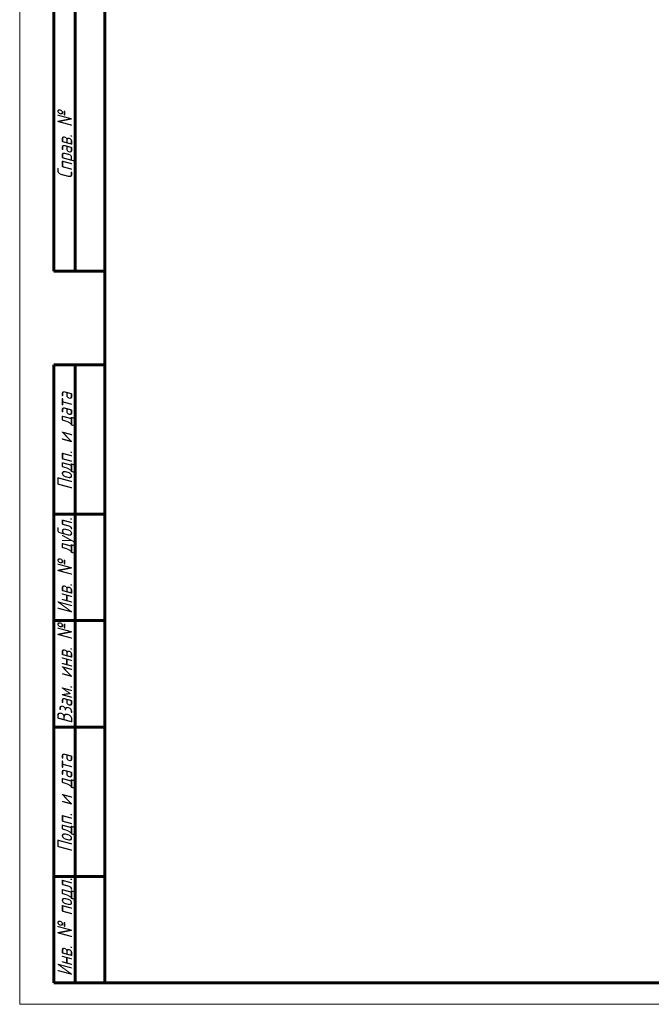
# Model space of a CAD drawing. Header units: millimetres. Extents: x 0 to 594, y 0 to 420.
# Tile 1 of 13: x 0 to 148, y 0 to 231. Entities that reach past the tile are written whole.
import ezdxf

# ---------------------------------------------------------------- set-up
doc = ezdxf.new("R2010")
doc.units = ezdxf.units.MM
doc.linetypes.add('K5LT_BASIC', pattern=[0])
doc.linetypes.add('K5LT_THIN', pattern=[0])
doc.styles.add('KTEXTSTYLE', font='txt', dxfattribs={"width": 0.96, "height": 5})

# ---------------------------------------------------------------- blocks, each defined once
blk = doc.blocks.new('U84')
at = {"color": 7, "linetype": 'K5LT_THIN', "lineweight": 18, "true_color": 0xffffff}
for p, q in [((0, 0), (0, 420)), ((594, 0), (0, 0))]:
    blk.add_line(p, q, dxfattribs=at)
at = {"color": 143, "linetype": 'K5LT_BASIC', "lineweight": 60, "true_color": 0x33acca}
for p, q in [((20, 5), (20, 415)), ((8, 172), (8, 292)), ((13, 172), (13, 292)), ((20, 172), (8, 172)), ((8, 5), (8, 150)), ((20, 150), (8, 150)), ((13, 5), (13, 150)), ((20, 115), (8, 115)), ((20, 90), (8, 90)), ((20, 65), (8, 65)), ((20, 30), (8, 30)), ((20, 5), (8, 5)), ((589, 5), (20, 5))]:
    blk.add_line(p, q, dxfattribs=at)
at = {"color": 7, "char_height": 3.5, "attachment_point": 1, "rotation": 90, "style": 'KTEXTSTYLE'}
for s, insert in [('\\fArial|b0|c204|p34;\\H5.0;\\W1.000;\\Q15;\\fGOST Type AU|b0|i0|c204|p34;\\Q15;\\W0.960;\\H3.50;Справ. №', (8.82, 193.63)), ('\\fArial|b0|c204|p34;\\H5.0;\\W1.000;\\Q15;\\fGOST Type AU|b0|i0|c204|p34;\\Q15;\\W0.960;\\H3.50;Подп. и дата', (8.82, 120.66)), ('\\fArial|b0|c204|p34;\\H5.0;\\W1.000;\\Q15;\\fGOST Type AU|b0|i0|c204|p34;\\Q15;\\W0.960;\\H3.50;Инв. № дубл.', (8.82, 91.57)), ('\\fArial|b0|c204|p34;\\H5.0;\\W1.000;\\Q15;\\fGOST Type AU|b0|i0|c204|p34;\\Q15;\\W0.960;\\H3.50;Взам. инв. №', (8.82, 65.8)), ('\\fArial|b0|c204|p34;\\H5.0;\\W1.000;\\Q15;\\fGOST Type AU|b0|i0|c204|p34;\\Q15;\\W0.960;\\H3.50;Подп. и дата', (8.82, 35.66)), ('\\fArial|b0|c204|p34;\\H5.0;\\W1.000;\\Q15;\\fGOST Type AU|b0|i0|c204|p34;\\Q15;\\W0.960;\\H3.50;Инв. № подл.', (8.82, 6.57))]:
    blk.add_mtext(s, dxfattribs=dict(at, insert=insert))

msp = doc.modelspace()

# ---------------------------------------------------------------- block references
msp.add_blockref('U84', (0, 0))

doc.saveas('drawing.dxf')
